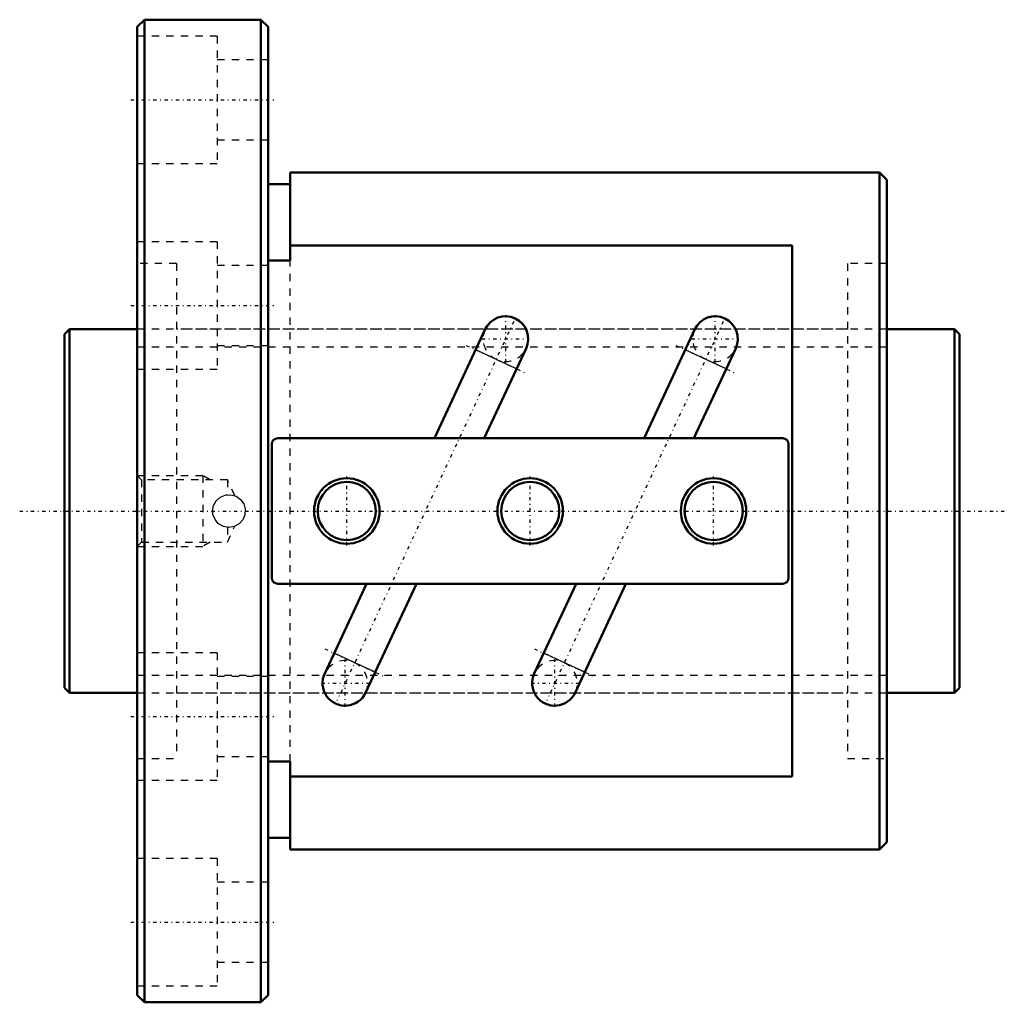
# Model space of a CAD drawing. Header units: millimetres. Extents: x -6 to 129, y -68 to 68.
import ezdxf

# ---------------------------------------------------------------- set-up
doc = ezdxf.new("R2010")
doc.units = ezdxf.units.MM
doc.linetypes.add('Center', pattern=[1.5, 0.45, -0.5, 0.05, -0.5])
doc.linetypes.add('Dashed', pattern=[2, 1, -1])
for name, color, linetype, lineweight in [('2d ConnectionPoints', 7, 'Continuous', 50), ('AM_0', 7, 'Continuous', 50), ('AM_4', 3, 'Continuous', 25), ('AM_5', 3, 'Continuous', 25), ('AM_7', 7, 'Center', 25), ('AM_9', 6, 'Dashed', 25)]:
    doc.layers.add(name, color=color, linetype=linetype, lineweight=lineweight)

# ---------------------------------------------------------------- blocks, each defined once
blk = doc.blocks.new('1_BNF_5010_5RR_Nut_0_in_BNF5010V_5RRG1_123LC0_000_rev_0')
at = {"layer": 'AM_0'}
for p, q in [((11, 67.5), (10, 66.5)), ((10, 66.5), (10, -66.5)), ((27, 67.5), (11, 67.5)), ((11, 67.5), (11, -67.5)), ((28, 66.5), (27, 67.5)), ((27, 67.5), (27, -67.5)), ((28, 66.5), (28, -66.5)), ((31, 46.5), (31, 34.42)), ((112, 46.5), (31, 46.5)), ((113, 45.5), (112, 46.5)), ((112, 46.5), (112, -46.5)), ((31, 44.9), (28, 44.9)), ((113, 45.5), (113, -45.5)), ((100, 36.48), (31, 36.48)), ((100, -36.48), (100, 36.48)), ((31, 34.42), (28, 34.42)), ((57.82, 24.96), (50.84, 10)), ((86.62, 24.96), (79.64, 10)), ((57.68, 10), (63.44, 22.34)), ((86.48, 10), (92.24, 22.34)), ((98.7, 10), (29.3, 10)), ((28.5, 9.2), (28.5, -9.2)), ((99.5, -9.2), (99.5, 9.2)), ((29.3, -10), (98.7, -10)), ((41.52, -10), (35.76, -22.34)), ((41.38, -24.96), (48.36, -10)), ((70.32, -10), (64.56, -22.34)), ((70.18, -24.96), (77.16, -10)), ((28, -34.42), (31, -34.42)), ((31, -34.42), (31, -46.5)), ((31, -36.48), (100, -36.48)), ((28, -44.9), (31, -44.9)), ((112, -46.5), (113, -45.5)), ((31, -46.5), (112, -46.5)), ((10, -66.5), (11, -67.5)), ((11, -67.5), (27, -67.5)), ((27, -67.5), (28, -66.5))]:
    blk.add_line(p, q, dxfattribs=at)
for centre, radius in [((38.8, 0), 4.5), ((64, 0), 4.5), ((89.2, 0), 4.5), ((38.8, 0), 4), ((64, 0), 4), ((89.2, 0), 4)]:
    blk.add_circle(centre, radius, dxfattribs=at)
for centre, radius, start, end in [((60.63, 23.65), 3.1, 335, 155), ((89.43, 23.65), 3.1, 335, 155), ((29.3, 9.2), 0.8, 90, 180), ((98.7, 9.2), 0.8, 0, 90), ((29.3, -9.2), 0.8, 180, 270), ((98.7, -9.2), 0.8, 270, 360), ((38.57, -23.65), 3.1, 155, 335), ((67.37, -23.65), 3.1, 155, 335)]:
    blk.add_arc(centre, radius, start, end, dxfattribs=at)
at = {"layer": 'AM_4'}
for p, q in [((62.13, 19.54), (56.51, 22.15)), ((90.93, 19.54), (85.31, 22.15)), ((42.69, -22.15), (37.07, -19.54)), ((71.49, -22.15), (65.87, -19.54))]:
    blk.add_line(p, q, dxfattribs=at)
at = {"layer": 'AM_5', "linetype": 'Dashed'}
for p, q in [((10, 4.86), (19, 4.86)), ((20.01, 4.28), (19, 4.86)), ((19, 4.86), (19, -4.86)), ((10, -4.86), (19, -4.86)), ((20.01, -4.28), (19, -4.86))]:
    blk.add_line(p, q, dxfattribs=at)
at = {"layer": 'AM_7'}
for p, q in [((9.1, 56.5), (28.9, 56.5)), ((9.1, 28.25), (28.9, 28.25)), ((61.73, 26.02), (37.47, -26.02)), ((60.63, 20.4), (60.63, 26.91)), ((90.53, 26.02), (66.27, -26.02)), ((89.43, 20.4), (89.43, 26.91)), ((57.38, 23.65), (63.88, 23.65)), ((86.18, 23.65), (92.68, 23.65)), ((55.21, 22.76), (63.43, 18.93)), ((84.01, 22.76), (92.23, 18.93)), ((38.8, -4.73), (38.8, 4.73)), ((64, -4.73), (64, 4.73)), ((89.2, -4.73), (89.2, 4.73)), ((35.77, -18.93), (43.99, -22.76)), ((64.57, -18.93), (72.79, -22.76)), ((38.57, -26.91), (38.57, -20.4)), ((67.37, -26.91), (67.37, -20.4)), ((35.32, -23.65), (41.82, -23.65)), ((64.12, -23.65), (70.62, -23.65)), ((9.1, -28.25), (28.9, -28.25)), ((9.1, -56.5), (28.9, -56.5))]:
    blk.add_line(p, q, dxfattribs=at)
at = {"layer": 'AM_9'}
for p, q in [((21, 65.25), (10, 65.25)), ((21, 65.25), (21, 47.75)), ((28, 62), (21, 62)), ((21, 51), (28, 51)), ((10, 47.75), (21, 47.75)), ((21, 37), (10, 37)), ((21, 37), (21, 19.5)), ((15.4, 34), (10, 34)), ((15.4, 34), (15.4, -34)), ((31, -34.42), (31, 34.42)), ((113, 34), (107.6, 34)), ((107.6, 34), (107.6, -34)), ((28, 33.75), (21, 33.75)), ((107.6, 25), (15.4, 25)), ((21, 22.75), (28, 22.75)), ((10, 19.5), (21, 19.5)), ((10.58, 4.28), (10, 4.86)), ((22.4, 4.28), (10.58, 4.28)), ((10.58, 4.28), (10.58, -4.28)), ((23.42, 2.11), (22.4, 4.28)), ((22.4, 4.28), (22.4, 2.24)), ((23.41, 2.1), (23.34, 2.12)), ((20.37, -0.27), (20.36, 0.17)), ((22.4, -2.24), (22.09, -2.19)), ((22.4, -4.28), (23.42, -2.1)), ((22.4, -2.24), (22.4, -4.28)), ((10, -4.86), (10.58, -4.28)), ((10.58, -4.28), (22.4, -4.28)), ((21, -19.5), (10, -19.5)), ((21, -19.5), (21, -37)), ((28, -22.75), (21, -22.75)), ((15.4, -25), (107.6, -25)), ((21, -33.75), (28, -33.75)), ((10, -34), (15.4, -34)), ((107.6, -34), (113, -34)), ((10, -37), (21, -37)), ((21, -47.75), (10, -47.75)), ((21, -47.75), (21, -65.25)), ((28, -51), (21, -51)), ((21, -62), (28, -62)), ((10, -65.25), (21, -65.25))]:
    blk.add_line(p, q, dxfattribs=at)
for points in [[(20.35, 0), (20.48, 0.74), (20.84, 1.4), (21.4, 1.91), (22.1, 2.19), (22.86, 2.24), (23.58, 2.03), (24.19, 1.59), (24.63, 0.97), (24.84, 0.25), (24.79, -0.51), (24.5, -1.2), (24, -1.76), (23.34, -2.13), (22.59, -2.25), (21.85, -2.12), (21.19, -1.75), (20.69, -1.19), (20.4, -0.49), (20.35, 0)], [(22.16, 2.21), (22.23, 2.22), (22.4, 2.24)], [(23.34, -2.12), (23.42, -2.1), (23.42, -2.09)]]:
    blk.add_lwpolyline(points, dxfattribs=at)
for centre, start, end in [((60.63, 23.65), 155, 335), ((89.43, 23.65), 155, 335), ((38.57, -23.65), 335, 155), ((67.37, -23.65), 335, 155)]:
    blk.add_arc(centre, 3.1, start, end, dxfattribs=at)
blk = doc.blocks.new('2_BNF_5010_5RR000_Shaft_0_in_BNF5010V_5RRG1_123LC0_000_rev_0')
at = {"layer": 'AM_0'}
for p, q in [((0.7, 25), (0, 24.3)), ((10, 25), (0.7, 25)), ((0.7, 25), (0.7, -25)), ((122.3, 25), (113, 25)), ((123, 24.3), (122.3, 25)), ((122.3, 25), (122.3, -25)), ((0, 24.3), (0, -24.3)), ((123, 24.3), (123, -24.3)), ((0, -24.3), (0.7, -25)), ((122.3, -25), (123, -24.3)), ((0.7, -25), (10, -25)), ((113, -25), (122.3, -25))]:
    blk.add_line(p, q, dxfattribs=at)
at = {"layer": 'AM_5', "linetype": 'Dashed'}
for p, q in [((10, 22.5465), (113, 22.5465)), ((10, -22.5465), (113, -22.5465))]:
    blk.add_line(p, q, dxfattribs=at)
at = {"layer": 'AM_7'}
blk.add_line((-6.15, 0), (129.15, 0), dxfattribs=at)
at = {"layer": 'AM_9'}
for p, q in [((113, 25), (10, 25)), ((10, -25), (113, -25))]:
    blk.add_line(p, q, dxfattribs=at)

msp = doc.modelspace()

# ---------------------------------------------------------------- linework, layer by layer
at = {"layer": '2d ConnectionPoints'}
for p in [(0, 0), (10, 0)]:
    msp.add_point(p, dxfattribs=at)

# ---------------------------------------------------------------- block references
for name in ['1_BNF_5010_5RR_Nut_0_in_BNF5010V_5RRG1_123LC0_000_rev_0', '2_BNF_5010_5RR000_Shaft_0_in_BNF5010V_5RRG1_123LC0_000_rev_0']:
    msp.add_blockref(name, (0, 0))

doc.saveas('drawing.dxf')
